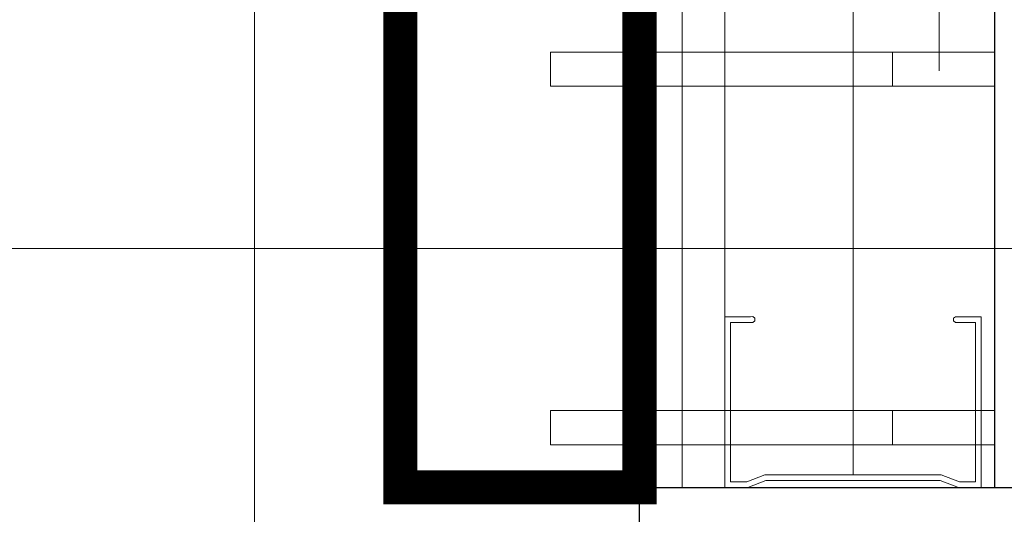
# Model space of a CAD drawing. Header units: millimetres. Extents: x -13532 to 2392, y -5241 to 5322.
# Tile 152 of 256: x -10351 to -10322, y 1087 to 1102. Entities that reach past the tile are written whole.
import ezdxf

# ---------------------------------------------------------------- set-up
doc = ezdxf.new("R2010")
doc.units = ezdxf.units.MM
doc.linetypes.add('DASHED', pattern=[19.05, 12.7, -6.35])
doc.linetypes.add('KRESKAKROPKA2', pattern=[12.7, 6.35, -3.175, 0, -3.175])
doc.layers.get('0').update_dxf_attribs({"lineweight": 9, "true_color": 0x939393})
doc.layers.get('Defpoints').update_dxf_attribs({"true_color": 0xdae6d4})
for name, color, linetype, lineweight, true_color in [('a___wymiary', 7, 'Continuous', 5, 0x666666), ('batting - AGP1', 7, 'Continuous', 5, 0xadadad), ('KONSTRUKCJA - CIE - AGP1', 7, 'Continuous', 5, 0xbfbfbf), ('Meble - AGP1', 7, 'Continuous', 15, 0x999999), ('OSI', 7, 'KRESKAKROPKA2', 5, 0x7f7f7f), ('profil - AGP1', 7, 'Continuous', 5, 0x3f3f3f), ('wymiary', 7, 'Continuous', 5, 0x7f7f7f), ('WYMIARY - AGP1', 7, 'Continuous', 5, 0x716d5a)]:
    doc.layers.add(name, color=color, linetype=linetype, lineweight=lineweight, true_color=true_color)
for name, color, linetype, lineweight in [('cz-gr', 122, 'Continuous', 30), ('cz-sr', 150, 'Continuous', 15), ('GK - ŚRODEK - AGP1', 32, 'Continuous', 5), ('TS_INNE_OBIEKTY', 204, 'Continuous', 30)]:
    doc.layers.add(name, color=color, linetype=linetype, lineweight=lineweight)
doc.styles.add('ARIAL NARROW', font='ARIALN.TTF', dxfattribs={"width": 0.9})
doc.linetypes.add('BATTING', pattern='A,0.0001,-0.1,[134,ltypeshp.shx,S=0.1,R=0,X=-0.1,Y=0],-0.2,[134,ltypeshp.shx,S=0.1,R=180,X=0.1,Y=0],-0.1', length=0.4001)
doc.dimstyles.new('wymiary agp1', dxfattribs={"dimtxt": 15, "dimasz": 5, "dimexe": 5, "dimexo": 5, "dimgap": 1.8, "dimtad": 1, "dimdec": 3, "dimrnd": 0.5, "dimdsep": 46, "dimtxsty": 'ARIAL NARROW', "dimblk": 'znacznik', "dimcen": 1.5, "dimse1": 1, "dimse2": 1, "dimclrd": 256, "dimclre": 256, "dimazin": 0, "dimtfac": 1, "dimtdec": 3, "dimtmove": 1, "dimatfit": 3, "dimldrblk": 'znacznik', "dimfxl": 1000, "dimfxlon": 1, "dimlwd": -1, "dimarcsym": 0})

# ---------------------------------------------------------------- blocks, each defined once
blk = doc.blocks.new('*U723')
at = {"linetype": 'DASHED', "const_width": 1}
blk.add_lwpolyline([(-25, 0), (570.612, 0), (570.612, -7), (-25, -7)], close=True, dxfattribs=at)
blk = doc.blocks.new('znacznik')
at = {"layer": 'a___wymiary'}
for p, q in [((0, 1.3936), (0, -1.3936)), ((1.3936, 0), (-1.3936, 0))]:
    blk.add_line(p, q, dxfattribs=at)
at = {"layer": 'a___wymiary', "const_width": 0.2}
blk.add_lwpolyline([(0.8759, 0.8759), (-0.8759, -0.8759)], dxfattribs=at)
blk = doc.blocks.new('*D569')
at = {"layer": 'Defpoints', "color": 0}
for p in [(-10337.106, 1244.623), (-11516.107, 1092.924), (-10337.106, 1092.924)]:
    blk.add_point(p, dxfattribs=at)
at = {"layer": 'WYMIARY - AGP1'}
blk.add_line((-11511.107, 1244.623), (-10342.106, 1244.623), dxfattribs=at)
at = {"layer": 'WYMIARY - AGP1', "xscale": 5, "yscale": 5, "zscale": 5, "rotation": 180}
blk.add_blockref('znacznik', (-11516.107, 1244.623), dxfattribs=at)
at = {"layer": 'WYMIARY - AGP1', "xscale": 5, "yscale": 5, "zscale": 5}
blk.add_blockref('znacznik', (-10337.106, 1244.623), dxfattribs=at)
at = {"layer": 'WYMIARY - AGP1', "color": 18, "true_color": 0x000000, "insert": (-10926.606, 1254.082), "char_height": 15, "attachment_point": 5, "style": 'ARIAL NARROW'}
blk.add_mtext('1179', dxfattribs=at)
blk = doc.blocks.new('osi')
at = {"layer": 'OSI', "ltscale": 10}
for p, q in [((-10324.438, 845.854), (-10324.438, 3158.854)), ((-11756.719, 1094.854), (-9340.141, 1094.854))]:
    blk.add_line(p, q, dxfattribs=at)
blk = doc.blocks.new('konstrukcja 2025.01.09')
at = {"layer": 'KONSTRUKCJA - CIE - AGP1', "linetype": 'Continuous'}
for p, q in [((2920.186, 6069.365), (2920.186, 6029.365)), ((2941.853, 6055.115), (2928.853, 6055.115)), ((2928.853, 6055.115), (2928.853, 6054.115)), ((2938.853, 6054.115), (2938.853, 6055.115)), ((2941.853, 6054.115), (2928.853, 6054.115)), ((2941.853, 6044.615), (2928.853, 6044.615)), ((2928.853, 6044.615), (2928.853, 6043.615)), ((2938.853, 6043.615), (2938.853, 6044.615)), ((2941.853, 6043.615), (2928.853, 6043.615))]:
    blk.add_line(p, q, dxfattribs=at)
at = {"layer": 'TS_INNE_OBIEKTY', "linetype": 'Continuous'}
for q in [(2941.853, 6056.365), (2955.853, 6042.365)]:
    blk.add_line((2941.853, 6042.365), q, dxfattribs=at)

msp = doc.modelspace()

# ---------------------------------------------------------------- linework, layer by layer
at = {"layer": 'batting - AGP1', "linetype": 'BATTING', "ltscale": 8}
msp.add_lwpolyline([(-10326.8566, 2624.8172), (-10326.8564, 1088.2212)], dxfattribs=at)
at = {"layer": 'cz-gr'}
for p, q in [((-10333.1066, 1087.8544), (-10333.1066, 2016.4662)), ((-10333.106, 1087.8544), (-10308.7069, 1087.8544))]:
    msp.add_line(p, q, dxfattribs=at)
msp.add_lwpolyline([(-10333.106, 1075.8544), (-10333.106, 1087.8544)], dxfattribs=at)
at = {"layer": 'GK - ŚRODEK - AGP1'}
for p, q in [((-10330.6066, 1087.8544), (-10330.6066, 2018.9662)), ((-10331.8566, 1087.8544), (-10331.8566, 2017.7162))]:
    msp.add_line(p, q, dxfattribs=at)
at = {"layer": 'profil - AGP1', "ltscale": 5}
msp.add_lwpolyline([(-10329.4065, 1088.0546), (-10329.9398, 1087.8546), (-10330.6065, 1087.8546), (-10330.6063, 1092.8546), (-10329.8563, 1092.8546), (-10329.7861, 1092.8557), (-10329.7361, 1092.8064), (-10329.7361, 1092.7361), (-10329.7861, 1092.6869), (-10329.8563, 1092.6879), (-10330.4397, 1092.688), (-10330.4398, 1088.0213), (-10329.97, 1088.0213), (-10329.4367, 1088.2213), (-10324.2762, 1088.2211), (-10323.7429, 1088.0211), (-10323.2731, 1088.0211), (-10323.273, 1092.6878), (-10323.8563, 1092.6878), (-10323.9143, 1092.734), (-10323.9143, 1092.8082), (-10323.8563, 1092.8545), (-10323.1063, 1092.8544), (-10323.1065, 1087.8544), (-10323.7731, 1087.8545), (-10324.3065, 1088.0545)], close=True, dxfattribs=at)

# ---------------------------------------------------------------- block references
at = {"layer": 'cz-sr'}
msp.add_blockref('osi', (0.0999, 0), dxfattribs=at)
at = {"layer": 'Meble - AGP1', "rotation": 270}
msp.add_blockref('*U723', (-10333.106, 1658.4661), dxfattribs=at)
at = {"layer": 'wymiary'}
msp.add_blockref('konstrukcja 2025.01.09', (-13264.5595, -4954.5109), dxfattribs=at)

# ---------------------------------------------------------------- dimensions: what is measured, and where the dimension line sits
at = {"layer": 'WYMIARY - AGP1'}
dim = msp.add_linear_dim(base=(-10337.106, 1244.6234), p1=(-11516.1068, 1092.9245), p2=(-10337.106, 1092.9245), dimstyle='wymiary agp1', override={"dimclrd": 256, "dimclre": 256}, dxfattribs=at)
dim.commit()
dim.dimension.update_dxf_attribs({"geometry": '*D569', "text_midpoint": (-10926.6064, 1254.082)})

doc.saveas('drawing.dxf')
